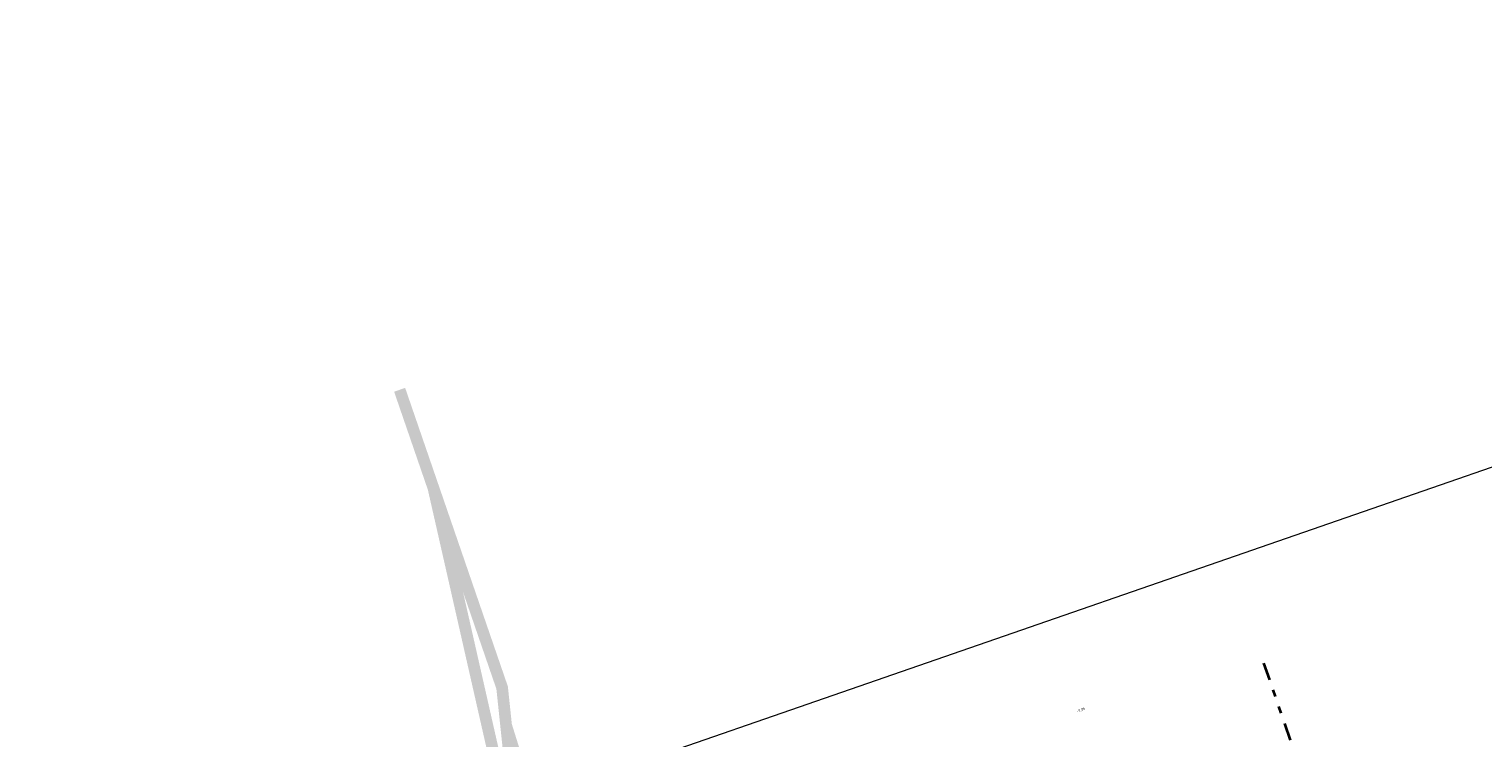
# Model space of a CAD drawing. Header units: metres. Extents: x 264779 to 275389, y 575281 to 580396.
# Tile 73 of 174: x 265141 to 265347, y 577048 to 577149. Entities that reach past the tile are written whole.
import ezdxf

# ---------------------------------------------------------------- set-up
doc = ezdxf.new("R2010")
doc.units = ezdxf.units.M
doc.linetypes.add('AL-TEKENBLADGRENS', pattern=[11.5, 2.5, -1.5, 1, -1.5, 1, -1.5, 2.5])
doc.layers.add('B-WE-KL-TRACE-A', color=9, linetype='Continuous', lineweight=13, true_color=0x808080)
doc.layers.add('B-XX-AL-HOOGTELABEL-T25', color=252, linetype='Continuous', lineweight=9)
doc.layers.add('X-XX-AL-TEKENBLADGRENS-G', color=7, linetype='AL-TEKENBLADGRENS', lineweight=35)
doc.layers.add('X-XX-AL-HULPLAAG-G', color=6, linetype='Continuous', lineweight=18, plot=False)
doc.styles.add('NLCS-ISO-ANNOTATIVE-T25', font='NLCS-ISO.ttf', dxfattribs={"height": 2.5})

msp = doc.modelspace()

# ---------------------------------------------------------------- hatches: boundary and pattern name
at = {"layer": 'B-WE-KL-TRACE-A'}
h = msp.add_hatch(dxfattribs=at)
h.set_pattern_fill('DOTS', color=256, scale=0.5)
h.set_pattern_definition([(0, (265713.50372, 576754.34745), (0.079375, 0.15875), [0, -0.15875])])
h.paths.add_polyline_path([(265257.497, 576901.576), (265280.092, 576836.285), (265298.31, 576783.268), (265291.791, 576781.392), (265239.384, 576934.357), (265222.655, 576983.209), (265230.7, 576979.939), (265245.297, 576937.421), (265245.427, 576937.04)])
h.paths.add_polyline_path([(265223.141, 576984.793), (265219.917, 576993.606), (265211.971, 577028.584), (265210.547, 577042.097), (265222.786, 577002.989), (265229.989, 576982.009)])
h.paths.add_polyline_path([(265207.488, 577055.376), (265208.876, 577042.208), (265202.774, 577069.069)])
h.paths.add_polyline_path([(265194.59, 577097.909), (265209.11, 577055.736), (265209.669, 577050.426), (265224.354, 577003.504), (265246.856, 576937.963), (265259.058, 576902.111), (265281.655, 576836.813), (265331.28, 576692.401), (265402.247, 576711.023), (265417.831, 576715.057), (265434.246, 576719.393), (265450.777, 576723.65), (265466.98, 576727.876), (265483.558, 576732.243), (265517.748, 576741.103), (265533.987, 576745.376), (265551.26, 576749.845), (265566.674, 576753.911), (265582.241, 576757.871), (265589.311, 576759.685), (265591.043, 576760.329), (265486.412, 577064.17), (265488.303, 577064.821), (265593.602, 576759.04), (265591.727, 576758.343), (265591.58, 576758.769), (265589.803, 576758.108), (265582.65, 576756.272), (265567.088, 576752.314), (265551.677, 576748.248), (265534.403, 576743.779), (265518.165, 576739.506), (265483.975, 576730.646), (265467.398, 576726.28), (265451.191, 576722.053), (265434.662, 576717.796), (265418.248, 576713.46), (265402.664, 576709.426), (265330.216, 576690.416), (265298.846, 576781.706), (265290.739, 576779.372), (265237.824, 576933.823), (265212.508, 577007.744), (265210.34, 577028.314), (265197.8, 577083.516), (265193.03, 577097.371)])

# ---------------------------------------------------------------- linework, layer by layer
at = {"layer": 'X-XX-AL-HULPLAAG-G', "flags": 128}
msp.add_lwpolyline([(265146.245, 576567.094), (265666.003, 576746.96), (265527.016, 577148.591), (265007.258, 576968.725)], close=True, dxfattribs=at)
at = {"layer": 'X-XX-AL-TEKENBLADGRENS-G'}
msp.add_line((265315.938, 577059.024), (265371.496, 576898.478), dxfattribs=at)

# ---------------------------------------------------------------- next in the draw order: texts
at = {"layer": 'B-XX-AL-HOOGTELABEL-T25', "insert": (265289.478, 577052.43), "char_height": 0.36, "width": 0.36, "attachment_point": 1, "rotation": 19, "style": 'NLCS-ISO-ANNOTATIVE-T25', "bg_fill": 3, "box_fill_scale": 1.1, "bg_fill_color": 256, "bg_fill_transparency": 0}
msp.add_mtext('-2,06', dxfattribs=at)

doc.saveas('drawing.dxf')
